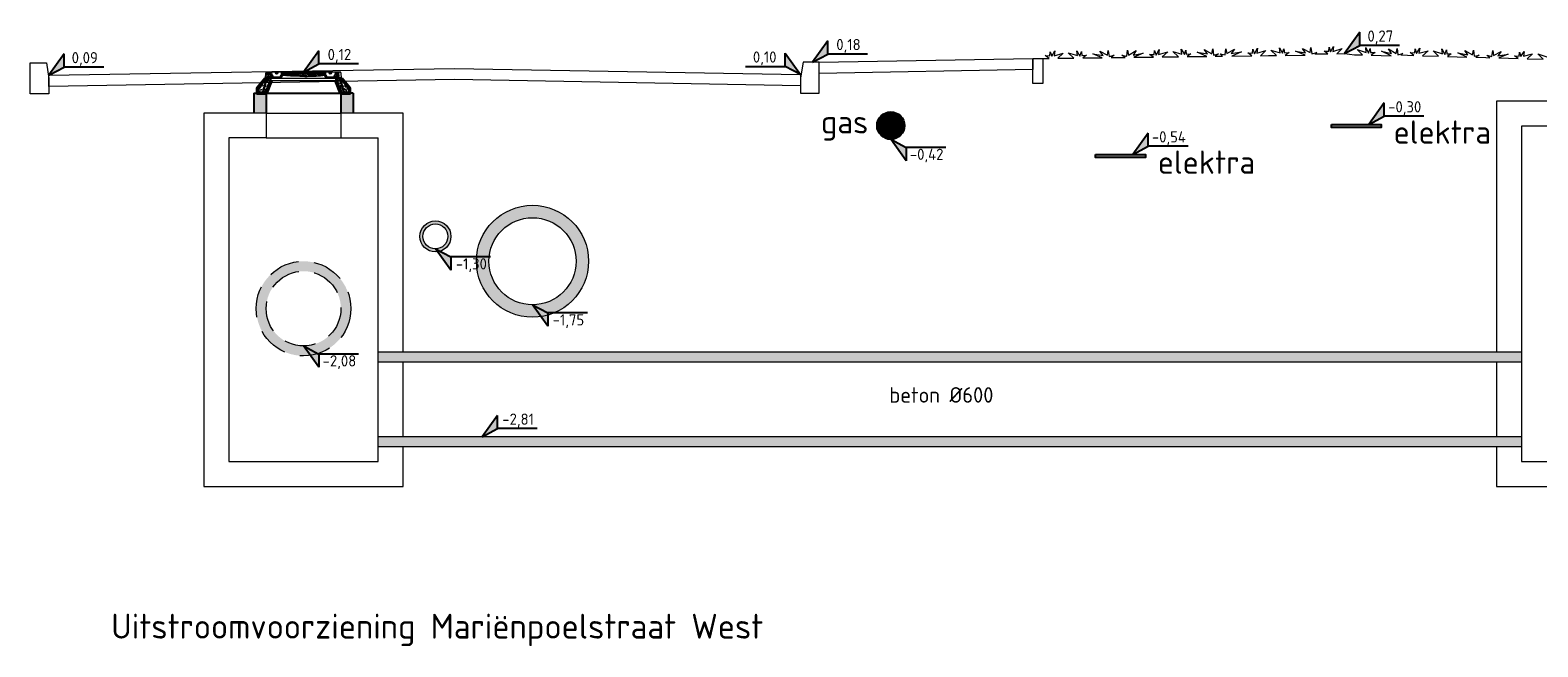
# Model space of a CAD drawing. Header units: metres. Extents: x 92403 to 95147, y 464428 to 465602.
# Tile 126 of 256: x 92598 to 92610, y 464953 to 464958. Entities that reach past the tile are written whole.
import ezdxf
from ezdxf.enums import TextEntityAlignment as Align

# ---------------------------------------------------------------- set-up
doc = ezdxf.new("R2010")
doc.units = ezdxf.units.M
for name, pattern in [('ACAD_ISO03W100', [30, 12, -18]), ('CONCEPT_DO_IPOR_Houtkwartier_13112020_ARCERINGEN$0$DASHED2', [0.375, 0.25, -0.125]), ('DASHED2', [0.375, 0.25, -0.125]), ('RI-DRAINAGE', [19.2, 6, -1.8, 1.8, -1.8, 2.4, -1.8, 1.8, -1.8]), ('RI-HWA', [7.4, 5, -2.4])]:
    doc.linetypes.add(name, pattern=pattern)
doc.layers.get('0').update_dxf_attribs({"linetype": 'CONTINUOUS'})
for name, color, linetype, lineweight in [('00_VULLING', 255, 'CONTINUOUS', 5), ('B-WE-OG-BEBOUWING-GD', 7, 'CONTINUOUS', 50), ('B-XX-AL-DETAIL1-T25', 7, 'CONTINUOUS', 25), ('B-XX-AL-HOOGTELABEL-S', 7, 'CONTINUOUS', 25), ('N-WE-OG-BEBOUWING-G', 7, 'CONTINUOUS', 25), ('X-XX-AL-DETAIL1-G', 7, 'CONTINUOUS', 18), ('X-XX-AL-DETAIL1-GD', 7, 'CONTINUOUS', 25), ('X-XX-AL-DETAIL1-O', 7, 'CONTINUOUS', 18), ('X-XX-AL-DETAIL1-T25', 7, 'CONTINUOUS', 25), ('X-XX-AL-DETAIL2-G', 7, 'CONTINUOUS', 25), ('X-XX-AL-HOOGTELABEL-S', 7, 'CONTINUOUS', 25), ('X-XX-AL-RMB - profiel', 7, 'CONTINUOUS', 9), ('X-XX-AL-VERWIJZING-T50', 7, 'CONTINUOUS', 50)]:
    doc.layers.add(name, color=color, linetype=linetype, lineweight=lineweight)
for name, color, linetype, lineweight, true_color in [('B-WE-RI-GWA-V', 7, 'CONTINUOUS', 18, 0xff8400), ('N-OI-RI-DRAINAGE_DRAIN_PVC-G', 7, 'RI-DRAINAGE', 18, 0x00ff04), ('N-OI-RI-HWA_TRANSPORTLEIDING-G', 7, 'RI-HWA', 35, 0x007bff)]:
    doc.layers.add(name, color=color, linetype=linetype, lineweight=lineweight, true_color=true_color)
doc.styles.add('NLCS-ISO', font='NLCS-ISO.ttf')
doc.styles.add('NLCS-ISO-M10000-T50', font='NLCS-ISO.ttf', dxfattribs={"height": 50})
doc.styles.add('NLCS-ISO-M50-T25', font='NLCS-ISO.ttf', dxfattribs={"height": 0.125})
pattern_1 = [(45, (92600.004723, 464955.304659), (-0.006629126, 0.006629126), [])]

# ---------------------------------------------------------------- blocks, each defined once
blk = doc.blocks.new('GAS')
at = {"color": 0, "linetype": 'ByBlock'}
blk.add_circle((0, -0.5), 0.5, dxfattribs=at)
at = {"layer": '00_VULLING', "color": 0, "lineweight": 0, "ltscale": 20, "const_width": 0.5, "flags": 128}
blk.add_lwpolyline([(-0.25, -0.5, 1), (0.25, -0.5, 1)], format="xyb", close=True, dxfattribs=at)
blk = doc.blocks.new('SAL-HOOGTELABEL_02-SO')
for p, q in [((2.46, 3.44), (0, 0)), ((2.46, 1.31), (2.46, 3.44)), ((0, 0), (2.46, 1.31)), ((8.84, 1.31), (2.46, 1.31))]:
    blk.add_line(p, q)
blk.add_solid([(2.46, 3.44), (0, 0), (2.46, 1.31)])
at = {"style": 'NLCS-ISO'}
blk.add_attdef('...', text='', height=1.8, dxfattribs=at).set_placement((5.77, 2.62), align=Align.MIDDLE)

msp = doc.modelspace()

# ---------------------------------------------------------------- hatches: boundary and pattern name
at = {"true_color": 0xed1f24}
h = msp.add_hatch(color=240, dxfattribs=at)
h.dxf.hatch_style = 1
h.paths.add_polyline_path([(92608.034998, 464957.08123), (92608.434197, 464957.08123), (92608.434197, 464957.055934), (92608.034998, 464957.055934)])
h = msp.add_hatch(color=240, dxfattribs=at)
h.dxf.hatch_style = 1
h.paths.add_polyline_path([(92606.141414, 464956.839584), (92606.540613, 464956.839584), (92606.540613, 464956.814288), (92606.141414, 464956.814288)])
at = {"layer": 'B-WE-RI-GWA-V'}
h = msp.add_hatch(color=256, dxfattribs=at)
h.dxf.hatch_style = 1
edge = h.paths.add_edge_path()
edge.add_arc((92601.619728, 464955.98123), 0.45, 0, 360)
edge = h.paths.add_edge_path(flags=16)
edge.add_arc((92601.619728, 464955.98123), 0.35, 0, 360)
at = {"layer": 'N-OI-RI-DRAINAGE_DRAIN_PVC-G'}
h = msp.add_hatch(color=256, dxfattribs=at)
h.dxf.hatch_style = 1
h.paths.add_polyline_path([(92600.715011, 464956.18123, 0.45492927), (92600.857081, 464956.057401), (92600.840011, 464956.08123, -0.414213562), (92600.740011, 464956.18123, -1), (92600.940011, 464956.18123, -0.414213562), (92600.840011, 464956.08123), (92600.876612, 464956.061709, 0.329622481), (92600.965011, 464956.18123, 1)])
at = {"layer": 'N-OI-RI-HWA_TRANSPORTLEIDING-G'}
h = msp.add_hatch(color=256, dxfattribs=at)
h.dxf.hatch_style = 1
h.paths.add_polyline_path([(92599.400957, 464955.60123, 0.457017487), (92599.835451, 464955.225158), (92599.780957, 464955.30123, -0.414213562), (92599.480957, 464955.60123, -1), (92600.080957, 464955.60123, -0.414213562), (92599.780957, 464955.30123), (92599.896951, 464955.239366, 0.326015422), (92600.160957, 464955.60123, 1)])
at = {"layer": 'X-XX-AL-DETAIL1-GD', "lineweight": 5}
h = msp.add_hatch(dxfattribs=at)
h.set_pattern_fill('AR-CONC', color=256, scale=0.008, style=0)
h.set_pattern_definition([(50, (92600.004723, 464955.30466), (0.0573808, -0.0050202), [0.006, -0.066]), (355, (92600.00472, 464955.30466), (-0.0111001, 0.0601754), [0.0048, -0.0528]), (100.4514, (92600.009505, 464955.30424), (0.0462808, 0.0551552), [0.0050992, -0.0560914]), (46.1842, (92600.00472, 464955.32066), (0.0853793, -0.0132415), [0.009, -0.099]), (96.6356, (92600.01184, 464955.319555), (0.074773, 0.0779294), [0.0076488, -0.084137]), (351.184, (92600.00472, 464955.32066), (0.074773, 0.0779295), [0.0072, -0.0792]), (21, (92600.012723, 464955.31666), (0.0477526, -0.0322095), [0.006, -0.066]), (326, (92600.01272, 464955.31666), (0.0194652, 0.058012), [0.0048, -0.0528]), (71.4514, (92600.0167, 464955.313975), (0.0672178, 0.0258024), [0.0050992, -0.0560914]), (37.5, (92600.004723, 464955.304659), (0.00097279, 0.0266315), [0, -0.05216, 0, -0.0536, 0, -0.053]), (7.5, (92600.004723, 464955.30466), (0.02104556, 0.03155294), [0, -0.03056, 0, -0.05096, 0, -0.0202]), (327.5, (92599.986883, 464955.304659), (0.0427058, -0.0018044), [0, -0.02, 0, -0.0624, 0, -0.0828]), (317.5, (92599.978883, 464955.30466), (0.0466549, 0.0080084), [0, -0.026, 0, -0.04144, 0, -0.0588])])
edge = h.paths.add_edge_path()
edge.add_arc((92600.09811, 464957.372185), 0.003, 346.1383795, 360)
edge.add_arc((92600.09811, 464957.372185), 0.003, 360, 405.4454679)
edge.add_line((92600.100215, 464957.374323), (92600.097416, 464957.384219))
edge.add_arc((92600.094605, 464957.385267), 0.003, 339.5606768, 360)
edge.add_arc((92600.094605, 464957.385267), 0.003, 360, 412.0231705)
edge.add_line((92600.096451, 464957.387632), (92600.079092, 464957.449012))
edge.add_arc((92600.080694, 464957.44323), 0.006, 450, 465.4889791, ccw=False)
edge.add_line((92600.080694, 464957.44923), (92600.085957, 464957.44923))
edge.add_line((92600.085957, 464957.44923), (92600.150957, 464957.371766))
edge.add_line((92600.150957, 464957.371766), (92600.150957, 464957.33123))
edge.add_line((92600.150957, 464957.33123), (92600.080957, 464957.33123))
edge.add_line((92600.080957, 464957.33123), (92600.041726, 464957.43423))
edge.add_line((92600.041726, 464957.43423), (92600.073457, 464957.43423))
edge.add_line((92600.073457, 464957.43423), (92600.074594, 464957.442868))
edge.add_line((92600.074594, 464957.442868), (92600.07563, 464957.439206))
edge.add_arc((92600.078606, 464957.438825), 0.003, 532.6989917, 578.8848556)
edge.add_line((92600.076271, 464957.436942), (92600.078031, 464957.430717))
edge.add_arc((92600.080957, 464957.430052), 0.003, 527.1972073, 540)
edge.add_arc((92600.080957, 464957.430052), 0.003, 540, 584.38664)
edge.add_line((92600.078813, 464957.427954), (92600.102565, 464957.34397))
edge.add_ellipse((92600.105463, 464957.344746), major_axis=(-0.002898, -0.000776), ratio=0.788010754, start_angle=0, end_angle=89.2774695)
edge.add_ellipse((92600.105463, 464957.344746), major_axis=(-0.002898, -0.000776), ratio=0.788010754, start_angle=89.2774695, end_angle=180)
edge.add_line((92600.10836, 464957.345523), (92600.108374, 464957.345526))
edge.add_ellipse((92600.105463, 464957.344746), major_axis=(-0.002898, -0.000776), ratio=0.788010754, start_angle=181.2481189, end_angle=271.861115, ccw=False)
edge.add_line((92600.108346, 464957.345572), (92600.101023, 464957.371466))
h.paths.add_polyline_path([(92599.410957, 464957.371766), (92599.475957, 464957.44923), (92599.481221, 464957.44923, -0.067686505), (92599.482823, 464957.449012), (92599.465463, 464957.387632, 0.230974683), (92599.464309, 464957.385267, 0.089420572), (92599.464498, 464957.384219), (92599.461699, 464957.374323, 0.200933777), (92599.460804, 464957.372185, 1), (92599.466804, 464957.372185, 0.296773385), (92599.465019, 464957.374928), (92599.467087, 464957.382275, 0.43612381), (92599.470309, 464957.385267, 0.281124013), (92599.46868, 464957.387935), (92599.479762, 464957.427301, 0.540098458), (92599.483958, 464957.430052, 0.055920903), (92599.483883, 464957.430717), (92599.485644, 464957.436942, 0.204296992), (92599.486284, 464957.439206), (92599.48732, 464957.442868), (92599.488457, 464957.43423), (92599.520189, 464957.43423), (92599.480957, 464957.33123), (92599.410957, 464957.33123)])
h = msp.add_hatch(dxfattribs=at)
h.set_pattern_fill('ANSI31', color=256, scale=0.075, style=0)
h.set_pattern_definition(pattern_1)
edge = h.paths.add_edge_path()
edge.add_line((92599.488457, 464957.43423), (92599.520189, 464957.43423))
edge.add_line((92599.520189, 464957.43423), (92599.520957, 464957.45623))
edge.add_line((92599.520957, 464957.45623), (92599.510957, 464957.45623))
edge.add_line((92599.510957, 464957.45623), (92599.511832, 464957.44623))
edge.add_line((92599.511832, 464957.44623), (92599.504448, 464957.44623))
edge.add_arc((92599.504448, 464957.45023), 0.004, 175, 270, ccw=False)
edge.add_line((92599.500463, 464957.450579), (92599.500815, 464957.4546))
edge.add_arc((92599.49932, 464957.45473), 0.0015, 355, 450)
edge.add_line((92599.49932, 464957.45623), (92599.495957, 464957.45623))
edge.add_line((92599.495957, 464957.45623), (92599.495957, 464957.46623))
edge.add_line((92599.495957, 464957.46623), (92599.501065, 464957.46623))
edge.add_line((92599.501065, 464957.46623), (92599.496457, 464957.50123))
edge.add_line((92599.496457, 464957.50123), (92599.482585, 464957.50123))
edge.add_line((92599.482585, 464957.50123), (92599.480978, 464957.49523))
edge.add_line((92599.480978, 464957.49523), (92599.477966, 464957.49523))
edge.add_line((92599.477966, 464957.49523), (92599.475957, 464957.44923))
edge.add_line((92599.475957, 464957.44923), (92599.481221, 464957.44923))
edge.add_arc((92599.481221, 464957.44323), 0.006, 7.5, 90, ccw=False)
edge.add_line((92599.487169, 464957.444014), (92599.488457, 464957.43423))
for points in [[(92599.49932, 464957.45623), (92599.495957, 464957.45623), (92599.495957, 464957.46623), (92599.520082, 464957.46623), (92599.520957, 464957.45623), (92599.510957, 464957.45623), (92599.511832, 464957.44623), (92599.504448, 464957.44623, -0.440010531), (92599.500463, 464957.450579), (92599.500815, 464957.4546, 0.440010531)], [(92600.065957, 464957.46623), (92600.041832, 464957.46623), (92600.040957, 464957.45623), (92600.050957, 464957.45623), (92600.050082, 464957.44623), (92600.057467, 464957.44623, 0.440010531), (92600.061452, 464957.450579), (92600.0611, 464957.4546, -0.440010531), (92600.062594, 464957.45623), (92600.065957, 464957.45623)]]:
    msp.add_hatch(color=256, dxfattribs=at).paths.add_polyline_path(points)
h = msp.add_hatch(dxfattribs=at)
h.set_pattern_fill('ANSI31', color=256, scale=0.075, angle=90, style=0)
h.set_pattern_definition([(135, (92600.415271, 464955.76499), (-0.006629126, -0.006629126), [])])
h.paths.add_polyline_path([(92599.986671, 464957.49523), (92599.986671, 464957.50123), (92600.006671, 464957.50123), (92600.006671, 464957.49523, -1)], flags=17)
h.paths.add_polyline_path([(92600.059849, 464957.46623), (92600.039195, 464957.46623), (92600.037707, 464957.44923), (92599.968481, 464957.44923, -0.267949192), (92599.959821, 464957.45423), (92599.948851, 464957.47323), (92599.935957, 464957.47323, -0.021083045), (92599.792784, 464957.467189), (92599.780957, 464957.46723), (92599.780957, 464957.49823), (92599.783861, 464957.49823), (92599.783861, 464957.49523), (92599.799251, 464957.49523), (92599.799251, 464957.49823), (92599.808879, 464957.49823), (92599.810679, 464957.49643), (92599.810679, 464957.49523), (92599.950707, 464957.49523), (92599.954171, 464957.50123), (92599.956671, 464957.50123), (92599.956671, 464957.49523, 0.236067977), (92599.972671, 464957.46323), (92600.020671, 464957.46323, 0.236067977), (92600.036671, 464957.49523), (92600.036671, 464957.50123), (92600.039224, 464957.50123), (92600.039319, 464957.501135), (92600.04239, 464957.49523), (92600.048493, 464957.49523), (92600.051957, 464957.50123), (92600.064457, 464957.50123)])
h.paths.add_polyline_path([(92599.625957, 464957.47323), (92599.613064, 464957.47323), (92599.602094, 464957.45423, -0.267949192), (92599.593434, 464957.44923), (92599.524207, 464957.44923), (92599.52272, 464957.46623), (92599.502065, 464957.46623), (92599.497457, 464957.50123), (92599.509957, 464957.50123), (92599.513421, 464957.49523), (92599.519525, 464957.49523), (92599.522645, 464957.50123), (92599.525243, 464957.50123), (92599.525243, 464957.49523, 0.236067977), (92599.541243, 464957.46323), (92599.589243, 464957.46323, 0.236067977), (92599.605243, 464957.49523), (92599.605243, 464957.50123), (92599.607743, 464957.50123), (92599.611207, 464957.49523), (92599.751236, 464957.49523), (92599.751236, 464957.49823), (92599.762663, 464957.49823), (92599.762663, 464957.49523), (92599.776152, 464957.49523), (92599.776152, 464957.49823), (92599.780957, 464957.49823), (92599.780957, 464957.46723), (92599.769131, 464957.467189, -0.021083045)])
h.paths.add_polyline_path([(92599.575243, 464957.50123), (92599.575243, 464957.49523, -1), (92599.555243, 464957.49523), (92599.555243, 464957.50123)])
h = msp.add_hatch(dxfattribs=at)
h.set_pattern_fill('ANSI31', color=256, scale=0.075, style=0)
h.set_pattern_definition(pattern_1)
edge = h.paths.add_edge_path()
edge.add_line((92600.041726, 464957.43423), (92600.040957, 464957.45623))
edge.add_line((92600.04172, 464957.43423), (92600.073457, 464957.43423))
edge.add_line((92600.074745, 464957.444014), (92600.073457, 464957.43423))
edge.add_arc((92600.080694, 464957.44323), 0.006, 90, 172.5)
edge.add_line((92600.085957, 464957.44923), (92600.083949, 464957.49523))
edge.add_line((92600.085957, 464957.44923), (92600.080694, 464957.44923))
edge.add_line((92600.050957, 464957.45623), (92600.040957, 464957.45623))
edge.add_arc((92600.057467, 464957.45023), 0.004, 270, 365)
edge.add_arc((92600.062594, 464957.45473), 0.0015, 90, 185)
edge.add_line((92600.057467, 464957.44623), (92600.050082, 464957.44623))
edge.add_line((92600.061452, 464957.450579), (92600.0611, 464957.4546))
edge.add_line((92600.050082, 464957.44623), (92600.050957, 464957.45623))
edge.add_line((92600.065957, 464957.45623), (92600.065957, 464957.46623))
edge.add_line((92600.065957, 464957.45623), (92600.062594, 464957.45623))
edge.add_line((92600.060849, 464957.46623), (92600.065457, 464957.50123))
edge.add_line((92600.065957, 464957.46623), (92600.060849, 464957.46623))
edge.add_line((92600.079329, 464957.50123), (92600.065457, 464957.50123))
edge.add_line((92600.080937, 464957.49523), (92600.079329, 464957.50123))
edge.add_line((92600.083949, 464957.49523), (92600.080937, 464957.49523))
at = {"layer": 'X-XX-AL-DETAIL1-GD'}
h = msp.add_hatch(color=8, dxfattribs=at)
h.dxf.hatch_style = 1
h.paths.add_polyline_path([(92599.380957, 464957.33123), (92599.380957, 464957.172385), (92599.480957, 464957.172385), (92599.480957, 464957.33123)])
h = msp.add_hatch(color=8, dxfattribs=at)
h.dxf.hatch_style = 1
h.paths.add_polyline_path([(92600.080957, 464957.33123), (92600.080957, 464957.172385), (92600.180957, 464957.172385), (92600.180957, 464957.33123)])
h = msp.add_hatch(color=8, dxfattribs=at)
h.dxf.hatch_style = 1
h.paths.add_polyline_path([(92609.560865, 464955.17123), (92609.560865, 464955.25123), (92600.380957, 464955.25123), (92600.380957, 464955.17123)])
h = msp.add_hatch(color=8, dxfattribs=at)
h.dxf.hatch_style = 1
h.paths.add_polyline_path([(92609.560865, 464954.49123), (92609.560865, 464954.57123), (92600.380957, 464954.57123), (92600.380957, 464954.49123)])

# ---------------------------------------------------------------- linework, layer by layer
at = {"color": 240, "true_color": 0xed1f24}
for points in [[(92608.034998, 464957.08123), (92608.434197, 464957.08123), (92608.434197, 464957.055934), (92608.034998, 464957.055934)], [(92606.141414, 464956.839584), (92606.540613, 464956.839584), (92606.540613, 464956.814288), (92606.141414, 464956.814288)]]:
    msp.add_lwpolyline(points, close=True, dxfattribs=at)
at = {"layer": 'B-WE-OG-BEBOUWING-GD'}
for points in [[(92599.475957, 464957.44923), (92599.410957, 464957.371766), (92599.410957, 464957.33123), (92599.480957, 464957.33123), (92599.520189, 464957.43423)], [(92600.041726, 464957.43423), (92600.080957, 464957.33123), (92600.150957, 464957.33123), (92600.150957, 464957.371766), (92600.085957, 464957.44923)]]:
    msp.add_lwpolyline(points, dxfattribs=at)
at = {"layer": 'N-WE-OG-BEBOUWING-G'}
for p, q in [((92599.380957, 464957.33123), (92599.410957, 464957.33123)), ((92600.180957, 464957.33123), (92600.150957, 464957.33123))]:
    msp.add_line(p, q, dxfattribs=at)
at = {"layer": 'N-WE-OG-BEBOUWING-G', "flags": 128}
for points in [[(92599.380957, 464957.33123), (92599.380957, 464957.172385)], [(92599.480957, 464957.33123), (92599.480957, 464957.172385)], [(92600.080957, 464957.33123), (92600.080957, 464957.172385)], [(92600.180957, 464957.33123), (92600.180957, 464957.172385)]]:
    msp.add_lwpolyline(points, dxfattribs=at)
at = {"layer": 'X-XX-AL-DETAIL1-G', "flags": 128}
for points in [[(92609.860865, 464957.267794), (92609.360865, 464957.267794), (92609.360865, 464955.25123)], [(92609.860865, 464957.267794), (92609.860865, 464957.067794), (92609.560865, 464957.067794), (92609.560865, 464955.716639)], [(92599.480957, 464957.172385), (92598.980957, 464957.172385), (92598.980957, 464954.94123)], [(92599.480957, 464957.172385), (92599.480957, 464956.972385), (92599.180957, 464956.972385), (92599.180957, 464955.62123)], [(92600.080957, 464957.172385), (92600.080957, 464956.972385)], [(92600.580957, 464955.25123), (92600.580957, 464957.172385), (92600.080957, 464957.172385)], [(92599.180957, 464955.02123), (92599.180957, 464954.37123), (92600.380957, 464954.37123), (92600.380957, 464956.972385)], [(92600.080957, 464956.972385), (92600.380957, 464956.972385)], [(92609.560865, 464955.116639), (92609.560865, 464954.37123), (92610.76845, 464954.37123), (92610.760865, 464957.067794)], [(92609.360865, 464954.49123), (92609.360865, 464954.17123), (92610.966554, 464954.17123), (92610.966554, 464955.78123)], [(92600.580957, 464954.57123), (92600.580957, 464955.17123)], [(92609.360865, 464955.17123), (92609.360865, 464954.57123)], [(92598.980957, 464954.94123), (92598.980957, 464954.17123), (92600.580957, 464954.17123), (92600.580957, 464954.49123)]]:
    msp.add_lwpolyline(points, dxfattribs=at)
at = {"layer": 'X-XX-AL-DETAIL1-G', "linetype": 'ACAD_ISO03W100', "ltscale": 0.1, "flags": 128}
for points in [[(92599.480957, 464957.172385), (92600.080957, 464957.172385)], [(92599.480957, 464956.972385), (92600.080957, 464956.972385)], [(92599.180957, 464955.62123), (92599.180957, 464955.02123)], [(92609.560865, 464955.716639), (92609.560865, 464955.116639)]]:
    msp.add_lwpolyline(points, dxfattribs=at)
at = {"layer": 'X-XX-AL-DETAIL1-G'}
for centre, radius in [((92601.619728, 464955.98123), 0.45), ((92600.840011, 464956.18123), 0.125), ((92600.840011, 464956.18123), 0.1), ((92601.619728, 464955.98123), 0.35)]:
    msp.add_circle(centre, radius, dxfattribs=at)
at = {"layer": 'X-XX-AL-DETAIL1-G', "linetype": 'CONCEPT_DO_IPOR_Houtkwartier_13112020_ARCERINGEN$0$DASHED2'}
for radius in [0.38, 0.3]:
    msp.add_circle((92599.780957, 464955.60123), radius, dxfattribs=at)
at = {"layer": 'X-XX-AL-DETAIL1-GD', "lineweight": 5}
for p, q in [((92599.453554, 464957.345523), (92599.484907, 464957.456382)), ((92599.455064, 464957.339565), (92599.489285, 464957.461129)), ((92599.45935, 464957.34397), (92599.490703, 464957.454829)), ((92599.475957, 464957.44923), (92599.477966, 464957.49523)), ((92599.481221, 464957.44923), (92599.475957, 464957.44923)), ((92599.480978, 464957.49523), (92599.477966, 464957.49523)), ((92599.480978, 464957.49523), (92599.482585, 464957.50123)), ((92599.482009, 464957.457158), (92599.4936, 464957.454052)), ((92599.496457, 464957.50123), (92599.482585, 464957.50123)), ((92599.487169, 464957.444014), (92599.488457, 464957.43423)), ((92599.488457, 464957.43423), (92599.520189, 464957.43423)), ((92599.501065, 464957.46623), (92599.495957, 464957.46623)), ((92599.495957, 464957.45623), (92599.495957, 464957.46623)), ((92599.520082, 464957.46623), (92599.495957, 464957.46623)), ((92599.49932, 464957.45623), (92599.495957, 464957.45623)), ((92599.501065, 464957.46623), (92599.496457, 464957.50123)), ((92599.674743, 464957.50123), (92599.497457, 464957.50123)), ((92599.500463, 464957.450579), (92599.500815, 464957.4546)), ((92599.511832, 464957.44623), (92599.504448, 464957.44623)), ((92599.520957, 464957.45623), (92599.510957, 464957.45623)), ((92599.511832, 464957.44623), (92599.510957, 464957.45623)), ((92599.520957, 464957.45623), (92599.520082, 464957.46623)), ((92599.520189, 464957.43423), (92599.520957, 464957.45623)), ((92599.520189, 464957.43423), (92600.041726, 464957.43423)), ((92600.037707, 464957.44923), (92599.524207, 464957.44923)), ((92599.886732, 464957.50123), (92599.675183, 464957.50123)), ((92599.879207, 464957.49523), (92599.875743, 464957.50123)), ((92599.883707, 464957.49523), (92599.887171, 464957.50123)), ((92600.064457, 464957.50123), (92599.887171, 464957.50123)), ((92599.912707, 464957.49523), (92599.909243, 464957.50123)), ((92599.917207, 464957.49523), (92599.920671, 464957.50123)), ((92599.946207, 464957.49523), (92599.942743, 464957.50123)), ((92600.03927, 464957.50123), (92600.04239, 464957.49523)), ((92600.040957, 464957.45623), (92600.041832, 464957.46623)), ((92600.041726, 464957.43423), (92600.040957, 464957.45623)), ((92600.050957, 464957.45623), (92600.040957, 464957.45623)), ((92600.04172, 464957.43423), (92600.073457, 464957.43423)), ((92600.041832, 464957.46623), (92600.065957, 464957.46623)), ((92600.050082, 464957.44623), (92600.050957, 464957.45623)), ((92600.057467, 464957.44623), (92600.050082, 464957.44623)), ((92600.060849, 464957.46623), (92600.065457, 464957.50123)), ((92600.065957, 464957.46623), (92600.060849, 464957.46623)), ((92600.061452, 464957.450579), (92600.0611, 464957.4546)), ((92600.065957, 464957.45623), (92600.062594, 464957.45623)), ((92600.079329, 464957.50123), (92600.065457, 464957.50123)), ((92600.065957, 464957.45623), (92600.065957, 464957.46623)), ((92600.079905, 464957.457158), (92600.068314, 464957.454052)), ((92600.102565, 464957.34397), (92600.071212, 464957.454829)), ((92600.106851, 464957.339565), (92600.07263, 464957.461129)), ((92600.074745, 464957.444014), (92600.073457, 464957.43423)), ((92600.10836, 464957.345523), (92600.077007, 464957.456382)), ((92600.080937, 464957.49523), (92600.079329, 464957.50123)), ((92600.085957, 464957.44923), (92600.080694, 464957.44923)), ((92600.083949, 464957.49523), (92600.080937, 464957.49523)), ((92600.085957, 464957.44923), (92600.083949, 464957.49523)), ((92599.450656, 464957.346299), (92599.462247, 464957.343193)), ((92600.111258, 464957.346299), (92600.099667, 464957.343193))]:
    msp.add_line(p, q, dxfattribs=at)
for points in [[(92599.524207, 464957.44923), (92599.52272, 464957.46623), (92599.502065, 464957.46623), (92599.497457, 464957.50123), (92599.509957, 464957.50123), (92599.513421, 464957.49523), (92599.519525, 464957.49523), (92599.522645, 464957.50123)], [(92599.607743, 464957.50123), (92599.611207, 464957.49523), (92599.751236, 464957.49523), (92599.751236, 464957.49823), (92599.762663, 464957.49823), (92599.762663, 464957.49523), (92599.776152, 464957.49523), (92599.776152, 464957.49823), (92599.783861, 464957.49823)], [(92599.792784, 464957.467189), (92599.780957, 464957.46723), (92599.780957, 464957.49823)]]:
    msp.add_lwpolyline(points, dxfattribs=at)
for points in [[(92599.525243, 464957.50123), (92599.525243, 464957.49523, 0.236067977), (92599.541243, 464957.46323), (92599.589243, 464957.46323, 0.236067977), (92599.605243, 464957.49523), (92599.605243, 464957.50123)], [(92599.575243, 464957.50123), (92599.575243, 464957.49523, -1), (92599.555243, 464957.49523), (92599.555243, 464957.50123)], [(92599.780957, 464957.46723), (92599.769131, 464957.467189, -0.021083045), (92599.625957, 464957.47323), (92599.613064, 464957.47323), (92599.602094, 464957.45423, -0.267949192), (92599.593434, 464957.44923)], [(92599.783861, 464957.49823), (92599.783861, 464957.49523), (92599.799251, 464957.49523), (92599.799251, 464957.49823), (92599.808879, 464957.49823), (92599.810679, 464957.49643), (92599.810679, 464957.49523), (92599.950707, 464957.49523), (92599.954171, 464957.50123), (92599.956671, 464957.50123), (92599.956671, 464957.49523, 0.236067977), (92599.972671, 464957.46323), (92600.020671, 464957.46323, 0.236067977), (92600.036671, 464957.49523), (92600.036671, 464957.50123), (92600.039224, 464957.50123), (92600.039319, 464957.501135), (92600.04239, 464957.49523), (92600.048493, 464957.49523), (92600.051957, 464957.50123), (92600.064457, 464957.50123), (92600.059849, 464957.46623), (92600.039195, 464957.46623), (92600.037707, 464957.44923), (92599.968481, 464957.44923, -0.267949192), (92599.959821, 464957.45423), (92599.948851, 464957.47323), (92599.935957, 464957.47323, -0.021083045)], [(92599.986671, 464957.49523), (92599.986671, 464957.50123), (92600.006671, 464957.50123), (92600.006671, 464957.49523, -1), (92599.986671, 464957.49523)]]:
    msp.add_lwpolyline(points, format="xyb", dxfattribs=at)
for centre in [(92599.483309, 464957.438825), (92600.078606, 464957.438825), (92599.463804, 464957.372185), (92599.467309, 464957.385267), (92599.480958, 464957.430052), (92600.080957, 464957.430052), (92600.094605, 464957.385267), (92600.09811, 464957.372185)]:
    msp.add_circle(centre, 0.003, dxfattribs=at)
for centre, radius, start, end in [((92599.481221, 464957.44323), 0.006, 7.5, 90), ((92599.49932, 464957.45473), 0.0015, 355, 90), ((92599.504448, 464957.45023), 0.004, 175, 270), ((92599.792769, 464959.167189), 1.7, 270, 274.8316717), ((92600.057467, 464957.45023), 0.004, 270, 5), ((92600.062594, 464957.45473), 0.0015, 90, 185), ((92600.080694, 464957.44323), 0.006, 90, 172.5)]:
    msp.add_arc(centre, radius, start, end, dxfattribs=at)
at = {"layer": 'X-XX-AL-DETAIL1-GD', "lineweight": 5, "extrusion": (0, 0, -1)}
for centre, ratio in [((92599.487805, 464957.455605), 0.906307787), ((92599.456452, 464957.344746), 0.788010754)]:
    msp.add_ellipse(centre, major_axis=(0.002898, -0.000776), ratio=ratio, dxfattribs=at)
at = {"layer": 'X-XX-AL-DETAIL1-GD', "lineweight": 5}
for centre, ratio in [((92600.07411, 464957.455605), 0.906307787), ((92600.105463, 464957.344746), 0.788010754)]:
    msp.add_ellipse(centre, major_axis=(-0.002898, -0.000776), ratio=ratio, dxfattribs=at)
at = {"layer": 'X-XX-AL-DETAIL1-O', "flags": 128}
for points in [[(92609.560865, 464955.25123), (92600.380957, 464955.25123)], [(92609.560865, 464955.17123), (92600.380957, 464955.17123)], [(92609.560865, 464954.57123), (92600.380957, 464954.57123)], [(92609.560865, 464954.49123), (92600.380957, 464954.49123)]]:
    msp.add_lwpolyline(points, dxfattribs=at)
at = {"layer": 'X-XX-AL-DETAIL2-G', "linetype": 'DASHED2', "ltscale": 7, "flags": 128}
msp.add_lwpolyline([(92599.480957, 464957.33123), (92600.080957, 464957.33123)], dxfattribs=at)
at = {"layer": 'X-XX-AL-RMB - profiel', "flags": 128}
for points in [[(92605.717093, 464957.611024), (92605.717093, 464957.611024), (92605.767857, 464957.611709), (92605.736468, 464957.633727), (92605.773459, 464957.632376), (92605.776623, 464957.664968), (92605.788475, 464957.628142), (92605.812649, 464957.671523), (92605.807802, 464957.631875), (92605.88151, 464957.654685), (92605.837622, 464957.612599), (92605.966569, 464957.614244), (92605.922005, 464957.655131), (92605.996198, 464957.63395), (92605.990479, 464957.673482), (92606.015603, 464957.630644), (92606.02664, 464957.667722), (92606.030522, 464957.635208), (92606.067475, 464957.637374), (92606.037226, 464957.615146), (92606.193716, 464957.617142), (92606.118365, 464957.648731), (92606.200513, 464957.63543), (92606.174984, 464957.670116), (92606.23713, 464957.63638), (92606.243255, 464957.675785), (92606.250356, 464957.626691), (92606.29015, 464957.636964), (92606.264757, 464957.618048), (92606.345567, 464957.619079), (92606.378241, 464957.619496), (92606.352374, 464957.637758), (92606.392417, 464957.628504), (92606.398263, 464957.677762), (92606.405392, 464957.638527), (92606.466657, 464957.673837), (92606.442021, 464957.638511), (92606.523803, 464957.653904), (92606.449282, 464957.620403), (92606.605772, 464957.622399), (92606.574966, 464957.643849), (92606.611961, 464957.642626), (92606.615013, 464957.675229), (92606.626993, 464957.638445), (92606.651015, 464957.68191), (92606.646306, 464957.642245), (92606.719935, 464957.665311), (92606.676429, 464957.623301), (92606.805376, 464957.624946), (92606.760428, 464957.665898), (92606.834694, 464957.644976), (92606.828837, 464957.684488), (92606.85411, 464957.641738), (92606.865019, 464957.678854), (92606.869014, 464957.646353), (92606.905958, 464957.648648), (92606.875141, 464957.625836), (92607.034912, 464957.627758), (92606.956808, 464957.660182), (92607.039003, 464957.647167), (92607.013352, 464957.681764), (92607.075616, 464957.648244), (92607.081604, 464957.68767), (92607.088876, 464957.638602), (92607.128633, 464957.649013), (92607.101595, 464957.628725), (92607.160112, 464957.629472), (92607.140968, 464957.649123), (92607.180995, 464957.639799), (92607.186927, 464957.689047), (92607.193987, 464957.649799), (92607.255314, 464957.685003), (92607.230616, 464957.64972), (92607.312425, 464957.66497), (92607.235234, 464957.63043), (92607.395552, 464957.632475), (92607.363571, 464957.654826), (92607.400564, 464957.653539), (92607.403672, 464957.686137), (92607.415588, 464957.649332), (92607.439686, 464957.692755), (92607.434908, 464957.653098), (92607.508577, 464957.676036), (92607.464218, 464957.633351), (92607.529361, 464957.634183), (92607.594504, 464957.635014), (92607.549071, 464957.676553), (92607.623301, 464957.655501), (92607.617512, 464957.695023), (92607.642711, 464957.652229), (92607.653684, 464957.689326), (92607.657622, 464957.656819), (92607.694571, 464957.659049), (92607.66317, 464957.63589), (92607.823488, 464957.637935), (92607.745441, 464957.670495), (92607.827612, 464957.657336), (92607.802022, 464957.691978), (92607.864227, 464957.658351), (92607.870284, 464957.697766), (92607.87747, 464957.648685), (92607.917246, 464957.659027), (92607.902223, 464957.647795), (92607.956288, 464957.647194)], [(92607.956288, 464957.647194), (92607.956288, 464957.647194), (92608.007053, 464957.647879), (92607.975664, 464957.669897), (92608.012655, 464957.668546), (92608.015819, 464957.701138), (92608.027671, 464957.664312), (92608.051845, 464957.707693), (92608.046998, 464957.668045), (92608.120706, 464957.690855), (92608.076818, 464957.648769), (92608.138696, 464957.649558)], [(92608.138696, 464957.649558), (92608.219043, 464957.641016), (92608.284164, 464957.639125), (92608.240506, 464957.682526), (92608.313792, 464957.658392), (92608.30966, 464957.698121), (92608.333048, 464957.654311), (92608.345561, 464957.690918), (92608.348138, 464957.658274), (92608.385148, 464957.658959), (92608.352806, 464957.637131), (92608.51307, 464957.632477), (92608.436452, 464957.668268), (92608.518002, 464957.651689), (92608.493881, 464957.687369), (92608.554627, 464957.651172), (92608.562325, 464957.6903), (92608.567455, 464957.640961), (92608.607628, 464957.649633), (92608.592149, 464957.639039), (92608.646142, 464957.636179)], [(92608.646142, 464957.636179), (92608.646142, 464957.636179), (92608.696891, 464957.634742), (92608.666448, 464957.658053), (92608.703351, 464957.655157), (92608.707874, 464957.687588), (92608.718177, 464957.6503), (92608.744142, 464957.692633), (92608.737643, 464957.653221), (92608.81224, 464957.672932), (92608.766631, 464957.632717), (92608.895534, 464957.628973), (92608.852718, 464957.671686), (92608.925962, 464957.647424), (92608.921899, 464957.68716), (92608.945211, 464957.64331), (92608.957788, 464957.679895), (92608.960308, 464957.647246), (92608.997319, 464957.647867), (92608.966167, 464957.626921), (92609.122604, 464957.622378), (92609.048639, 464957.657087), (92609.13016, 464957.640366), (92609.106102, 464957.676088), (92609.166784, 464957.639785), (92609.174551, 464957.6789), (92609.179594, 464957.629552), (92609.219782, 464957.638154), (92609.193621, 464957.620315), (92609.274404, 464957.617969), (92609.307067, 464957.617021), (92609.281985, 464957.636347), (92609.321606, 464957.625428), (92609.329505, 464957.674399), (92609.334989, 464957.6349), (92609.397676, 464957.66762), (92609.371585, 464957.633354), (92609.453939, 464957.645316), (92609.378084, 464957.614958), (92609.534521, 464957.610415), (92609.504637, 464957.633133), (92609.541549, 464957.630365), (92609.54596, 464957.662812), (92609.556393, 464957.625559), (92609.582211, 464957.667983), (92609.575848, 464957.628549), (92609.650376, 464957.648519), (92609.605153, 464957.608363), (92609.734056, 464957.604619), (92609.690859, 464957.647414), (92609.764186, 464957.623407)], [(92597.736082, 464957.475795), (92600.99339, 464957.53123), (92603.772604, 464957.48123), (92603.772604, 464957.391158), (92600.993371, 464957.441159), (92597.736082, 464957.385724), (92597.736082, 464957.475795)]]:
    msp.add_lwpolyline(points, dxfattribs=at)
at = {"layer": 'X-XX-AL-RMB - profiel'}
for points in [[(92597.736082, 464957.325795), (92597.586082, 464957.325795), (92597.586082, 464957.575795), (92597.716082, 464957.575795), (92597.736082, 464957.450795)], [(92603.772604, 464957.33123), (92603.922604, 464957.33123), (92603.922604, 464957.58123), (92603.792604, 464957.58123), (92603.772604, 464957.45623)]]:
    msp.add_lwpolyline(points, close=True, dxfattribs=at)
at = {"layer": 'X-XX-AL-RMB - profiel', "flags": 128}
for points in [[(92605.637093, 464957.611024), (92605.637093, 464957.521006), (92603.922604, 464957.491212), (92603.922604, 464957.58123)], [(92605.717093, 464957.611024), (92605.717093, 464957.411024), (92605.637093, 464957.411024), (92605.637093, 464957.611024)]]:
    msp.add_lwpolyline(points, close=True, dxfattribs=at)

# ---------------------------------------------------------------- block references
at = {"color": 30, "lineweight": -3, "ltscale": 20, "xscale": 0.22, "yscale": 0.22, "zscale": 0.22}
msp.add_blockref('GAS', (92604.495939, 464957.18123), dxfattribs=at)
at = {"layer": 'B-XX-AL-HOOGTELABEL-S', "xscale": 0.05, "yscale": 0.05, "zscale": 0.05}
for p, values in [((92608.138696, 464957.649558), {'...': '0,27'}), ((92599.780957, 464957.50123), {'...': '0,12'}), ((92603.868189, 464957.58123), {'...': '0,18'}), ((92597.736082, 464957.475795), {'...': '0,09'}), ((92608.334695, 464957.08123), {'...': '-0,30'}), ((92606.441111, 464956.839584), {'...': '-0,54'}), ((92601.215926, 464954.57123), {'...': '-2,81'})]:
    msp.add_blockref('SAL-HOOGTELABEL_02-SO', p, dxfattribs=at).add_auto_attribs(values)
at = {"layer": 'B-XX-AL-HOOGTELABEL-S'}
ref = msp.add_blockref('SAL-HOOGTELABEL_02-SO', (92603.772604, 464957.48123), dxfattribs=dict(at, xscale=-0.05, yscale=0.05, zscale=0.05))
ref.add_attrib('...', '0,10', dxfattribs={"layer": '0', "height": 0.09, "style": 'NLCS-ISO'}).set_placement((92603.483966, 464957.611993), align=Align.MIDDLE)
at = {"layer": 'X-XX-AL-HOOGTELABEL-S'}
ref = msp.add_blockref('SAL-HOOGTELABEL_02-SO', (92604.495939, 464956.96123), dxfattribs=dict(at, xscale=-0.05000000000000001, yscale=0.05, zscale=0.05, rotation=180))
ref.add_attrib('...', '-0,42', dxfattribs={"layer": '0', "height": 0.09, "style": 'NLCS-ISO'}).set_placement((92604.784577, 464956.830468), align=Align.MIDDLE)
ref = msp.add_blockref('SAL-HOOGTELABEL_02-SO', (92600.840011, 464956.08123), dxfattribs=dict(at, xscale=-0.05000000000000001, yscale=0.05, zscale=0.05, rotation=180))
ref.add_attrib('...', '-1,30', dxfattribs={"layer": '0', "height": 0.09, "style": 'NLCS-ISO'}).set_placement((92601.128648, 464955.950468), align=Align.MIDDLE)
ref = msp.add_blockref('SAL-HOOGTELABEL_02-SO', (92601.619728, 464955.63123), dxfattribs=dict(at, xscale=-0.05000000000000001, yscale=0.05, zscale=0.05, rotation=180))
ref.add_attrib('...', '-1,75', dxfattribs={"layer": '0', "height": 0.09, "style": 'NLCS-ISO'}).set_placement((92601.908366, 464955.500468), align=Align.MIDDLE)
ref = msp.add_blockref('SAL-HOOGTELABEL_02-SO', (92599.780957, 464955.30123), dxfattribs=dict(at, xscale=-0.05000000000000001, yscale=0.05, zscale=0.05, rotation=180))
ref.add_attrib('...', '-2,08', dxfattribs={"layer": '0', "height": 0.09, "style": 'NLCS-ISO'}).set_placement((92600.069595, 464955.170468), align=Align.MIDDLE)

# ---------------------------------------------------------------- texts
at = {"layer": 'B-XX-AL-DETAIL1-T25', "color": 0, "insert": (92604.484573, 464954.969691), "char_height": 0.125, "attachment_point": 1, "style": 'NLCS-ISO-M50-T25'}
msp.add_mtext_dynamic_manual_height_columns('beton %%C600', width=1.67486188, gutter_width=0.625, heights=[0.171439], dxfattribs=at)
at = {"layer": 'X-XX-AL-DETAIL1-T25', "char_height": 0.1875, "attachment_point": 1, "style": 'NLCS-ISO-M50-T25'}
for s, insert in [('gas', (92603.93575, 464957.195522)), ('elektra', (92608.533822, 464957.113249)), ('elektra', (92606.640238, 464956.871603))]:
    msp.add_mtext_dynamic_manual_height_columns(s, width=0.57547689, gutter_width=0.625, heights=[0], dxfattribs=dict(at, insert=insert))
at = {"layer": 'X-XX-AL-VERWIJZING-T50', "insert": (92598.236716, 464952.888494), "char_height": 0.2, "width": 8.11306419, "attachment_point": 7, "style": 'NLCS-ISO-M10000-T50'}
msp.add_mtext('Uitstroomvoorziening Mariënpoelstraat West', dxfattribs=at)

doc.saveas('drawing.dxf')
